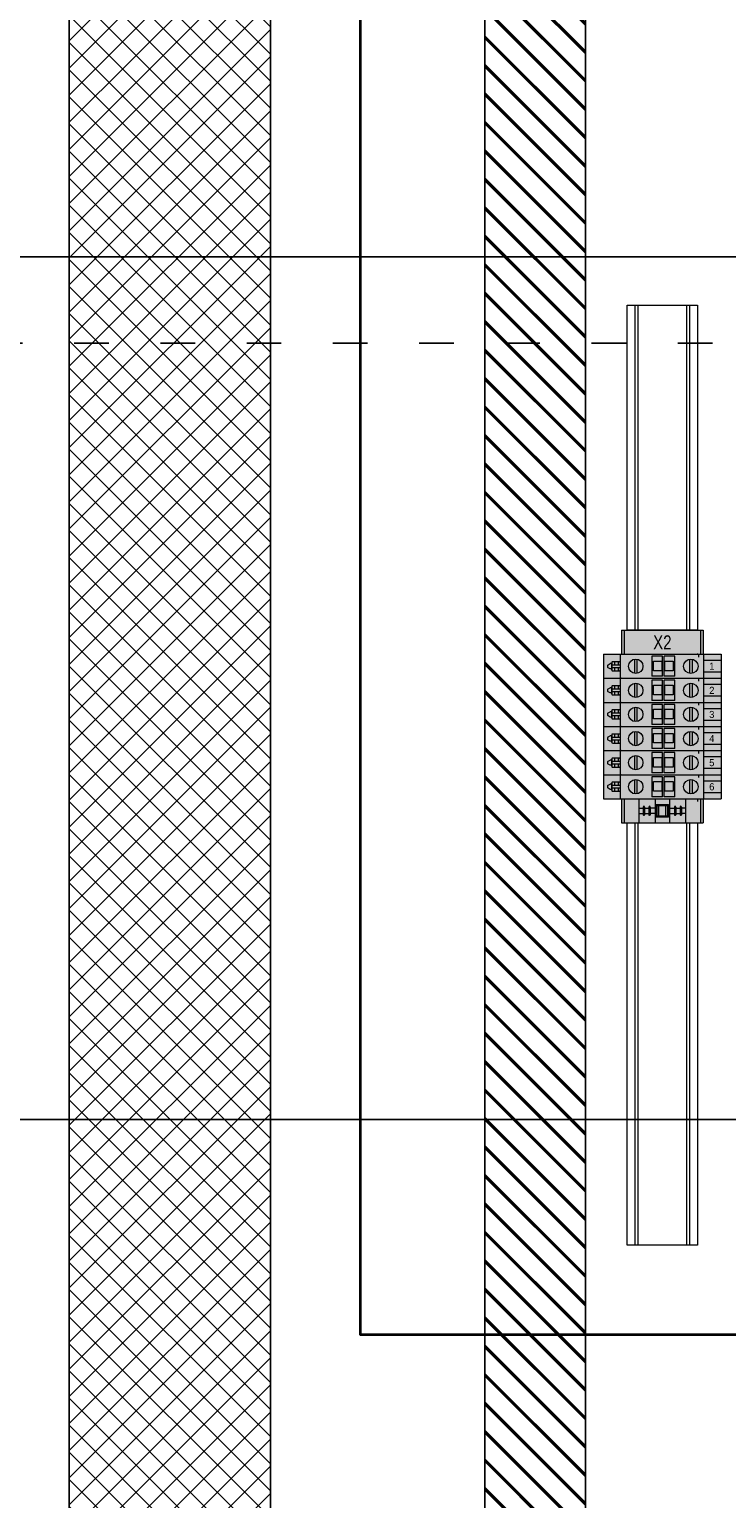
# Model space of a CAD drawing. Header units: millimetres. Extents: x -31 to 6803, y 0 to 664.
# Tile 68 of 119: x 1279 to 1304, y 142 to 193. Entities that reach past the tile are written whole.
import ezdxf
from ezdxf.enums import TextEntityAlignment as Align

# ---------------------------------------------------------------- set-up
doc = ezdxf.new("R2010")
doc.units = ezdxf.units.MM
doc.linetypes.add('ACAD_ISO03W100', pattern=[30, 12, -18])
doc.linetypes.add('DOT', pattern=[0.25, 0, -0.25])
doc.layers.add('!POMOCNICZE', color=8, linetype='Continuous', plot=False)
doc.layers.add('1', color=7, linetype='Continuous')
doc.layers.add('Złączki', color=7, linetype='Continuous')
doc.layers.add('TERMINALS', color=7, linetype='Continuous', lineweight=0)
doc.linetypes.add('CPFLEX', pattern='A,0.0001,-0.2,[131,LTYPESHP.SHX,S=0.2,R=0,X=-0.2,Y=0],-0.4,[131,LTYPESHP.SHX,S=0.2,R=180,X=0.2,Y=0],-0.2', length=0.8001)

# ---------------------------------------------------------------- blocks, each defined once
blk = doc.blocks.new('*U183')
at = {"true_color": 0xffffff}
h = blk.add_hatch(color=7, dxfattribs=at)
h.dxf.hatch_style = 1
h.paths.add_polyline_path([(-0.03, 20.37), (-12, 20.37), (-12, -20.37), (-0.03, -20.37)])
at = {"layer": 'TERMINALS', "linetype": 'Continuous', "lineweight": 0}
for p, q in [((-12, -20.37), (-12, 20.37)), ((-12, 20.37), (0, 20.37)), ((-12, 19.01), (0, 19.01)), ((0, -20.37), (0, 20.37)), ((-12, -19.01), (0, -19.01)), ((-12, -20.37), (0, -20.37))]:
    blk.add_line(p, q, dxfattribs=at)
blk.add_point((0, 17.5), dxfattribs=at)
at = {"width": 0.8, "flags": 12}
blk.add_attdef('X1', text='', height=7, rotation=90, dxfattribs=at).set_placement((-5.86, 0), align=Align.MIDDLE_CENTER)
blk = doc.blocks.new('*U185')
at = {"true_color": 0xffffff}
h = blk.add_hatch(color=7, dxfattribs=at)
h.dxf.hatch_style = 1
h.paths.add_polyline_path([(11.99, 20.37), (0.01, 20.37), (0, -20.37), (11.97, -20.37)])
at = {"linetype": 'DOT', "lineweight": 0, "ltscale": 1000000.0}
blk.add_line((0, 17.5), (12, 17.5), dxfattribs=at)
at = {"layer": 'TERMINALS', "linetype": 'Continuous', "lineweight": 0}
for p, q in [((0, -20.37), (0, 20.37)), ((0, 20.37), (12, 20.37)), ((0, 19.01), (12, 19.01)), ((12, -20.37), (12, 20.37)), ((0, 11.58), (12, 11.58)), ((4.09, 9.48), (7.91, 9.48)), ((4.09, 8.78), (7.91, 8.78)), ((4.7, 11.58), (4.7, 9.48)), ((4.7, 6.68), (4.7, 8.78)), ((7.3, 11.58), (7.3, 9.48)), ((7.3, 6.68), (7.3, 8.78)), ((0, 3.58), (12, 3.58)), ((2.9, -3.12), (2.9, 3.08)), ((2.9, 3.08), (9.1, 3.08)), ((2.9, 3.08), (3.4, 2.58)), ((3.4, -2.62), (3.4, 2.58)), ((3.4, 2.58), (8.6, 2.58)), ((8.6, 1.74), (3.4, 1.74)), ((4.09, 6.68), (7.91, 6.68)), ((4.09, 5.98), (7.91, 5.98)), ((4.7, 3.58), (4.7, 5.98)), ((7.3, 3.58), (7.3, 5.98)), ((8.6, 2.58), (9.1, 3.08)), ((8.6, 2.58), (8.6, -2.62)), ((9.1, 3.08), (9.1, -3.12)), ((0, -3.62), (12, -3.62)), ((2.9, -3.12), (3.4, -2.62)), ((9.1, -3.12), (2.9, -3.12)), ((8.6, -1.77), (3.4, -1.77)), ((8.6, -2.62), (3.4, -2.62)), ((4.09, -6.02), (7.91, -6.02)), ((4.09, -6.72), (7.91, -6.72)), ((4.7, -3.62), (4.7, -6.02)), ((4.7, -8.82), (4.7, -6.72)), ((7.3, -3.62), (7.3, -6.02)), ((7.3, -8.82), (7.3, -6.72)), ((8.6, -2.62), (9.1, -3.12)), ((0, -11.62), (12, -11.62)), ((4.09, -8.82), (7.91, -8.82)), ((4.09, -9.52), (7.91, -9.52)), ((4.7, -11.62), (4.7, -9.52)), ((7.3, -11.62), (7.3, -9.52)), ((0, -19.01), (12, -19.01)), ((0, -20.37), (12, -20.37))]:
    blk.add_line(p, q, dxfattribs=at)
for centre, start, end in [((4.09, 9.13), 90, 270), ((7.91, 9.13), 270, 90), ((4.09, 6.33), 90, 270), ((7.91, 6.33), 270, 90), ((4.09, -6.37), 90, 270), ((7.91, -6.37), 270, 90), ((4.09, -9.17), 90, 270), ((7.91, -9.17), 270, 90)]:
    blk.add_arc(centre, 0.35, start, end, dxfattribs=at)
blk = doc.blocks.new('*U196')
at = {"layer": 'Złączki', "lineweight": 0}
for p, q in [((0, 17.5), (161.42, 17.5)), ((0, -17.5), (0, 17.5)), ((161.42, 17.5), (161.42, -17.5)), ((0, 13.5), (161.42, 13.5)), ((0, 12), (161.42, 12)), ((161.42, -12), (0, -12)), ((161.42, -13.5), (0, -13.5)), ((161.42, -17.5), (0, -17.5))]:
    blk.add_line(p, q, dxfattribs=at)
blk = doc.blocks.new('*U195')
at = {"layer": 'Złączki', "lineweight": 0}
for p, q in [((0, 17.5), (209.79, 17.5)), ((0, -17.5), (0, 17.5)), ((209.79, 17.5), (209.79, -17.5)), ((0, 13.5), (209.79, 13.5)), ((0, 12), (209.79, 12)), ((209.79, -12), (0, -12)), ((209.79, -13.5), (0, -13.5)), ((209.79, -17.5), (0, -17.5))]:
    blk.add_line(p, q, dxfattribs=at)
blk = doc.blocks.new('*U212')
at = {"true_color": 0xffffff}
h = blk.add_hatch(color=7, dxfattribs=at)
h.dxf.hatch_style = 1
h.paths.add_polyline_path([(11.97, 29.25), (0, 29.25), (0, -29.25), (11.97, -29.25)])
at = {"lineweight": 0}
for p, q in [((3, 20.6), (3, 29.25)), ((8.97, 29.25), (8.97, 20.6)), ((11.97, 20.6), (0, 20.6))]:
    blk.add_line(p, q, dxfattribs=at)
at = {"linetype": 'DOT', "lineweight": 0, "ltscale": 1000000.0}
blk.add_line((0, 18), (11.97, 18), dxfattribs=at)
blk.add_line((4.24, -25.17), (7.74, -25.17))
at = {"layer": '1', "linetype": 'Continuous', "lineweight": 0}
for p, q in [((0, 29.25), (11.97, 29.25)), ((0, -29.25), (0, 29.25)), ((11.97, -29.25), (11.97, 29.25)), ((2.46, 14.75), (9.51, 14.75)), ((2.46, 13.55), (9.51, 13.55)), ((10.98, 6.2), (1, 6.2)), ((1, 6.2), (1, 0.85)), ((10.98, 0.85), (1, 0.85)), ((10.98, 0.15), (1, 0.15)), ((1, 0.15), (1, -5.2)), ((3.45, 5.45), (8.2, 5.45)), ((3.45, 1.25), (3.45, 5.45)), ((8.2, 1.25), (3.45, 1.25)), ((8.2, 5.45), (8.2, 1.25)), ((10.98, 6.2), (10.98, 0.85)), ((10.98, 0.15), (10.98, -5.2)), ((1, -5.2), (10.98, -5.2)), ((3.45, -4.45), (3.45, -0.25)), ((3.45, -0.25), (8.2, -0.25)), ((8.2, -4.45), (3.45, -4.45)), ((8.2, -0.25), (8.2, -4.45)), ((2.46, -12.6), (9.51, -12.6)), ((2.46, -13.8), (9.51, -13.8)), ((0.5, -21), (11.47, -21)), ((3.74, -21), (3.74, -24.67)), ((4.24, -21.88), (5.24, -21.88)), ((5.24, -25.17), (5.24, -21)), ((6.73, -21), (6.73, -25.17)), ((6.73, -21.88), (7.74, -21.88)), ((8.24, -24.67), (8.24, -21)), ((4.24, -23.86), (5.24, -23.86)), ((4.69, -25.17), (4.69, -25.97)), ((5.22, -26.88), (4.69, -25.97)), ((6.73, -23.86), (7.74, -23.86)), ((7.29, -25.97), (6.75, -26.88)), ((7.29, -25.17), (7.29, -25.97)), ((0, -29.25), (11.97, -29.25))]:
    blk.add_line(p, q, dxfattribs=at)
for centre in [(5.99, 14.15), (5.99, -13.2)]:
    blk.add_circle(centre, 3.58, dxfattribs=at)
for centre, radius, start, end in [((0.5, -20.5), 0.5, 180, 270), ((4.24, -21.38), 0.5, 179.98941, 270), ((7.74, -21.38), 0.5, 270, 0.01147), ((11.47, -20.5), 0.5, 270, 0), ((4.24, -23.36), 0.5, 179.98941, 270), ((4.24, -24.67), 0.5, 179.98941, 270.00011), ((5.99, -26.44), 0.887, 210.1767, 329.8233), ((7.74, -23.36), 0.5, 270, 0.01147), ((7.74, -24.67), 0.5, 270.00011, 0.01147)]:
    blk.add_arc(centre, radius, start, end, dxfattribs=at)
at = {"flags": 12}
blk.add_attdef('16', text='', height=3.5, rotation=90, dxfattribs=at).set_placement((5.99, 24.59), align=Align.MIDDLE_CENTER)
blk = doc.blocks.new('*U214')
at = {"true_color": 0xffffff}
h = blk.add_hatch(color=7, dxfattribs=at)
h.dxf.hatch_style = 1
h.paths.add_polyline_path([(11.97, 29.25), (0, 29.25), (0, -29.25), (11.97, -29.25)])
at = {"lineweight": 0}
for p, q in [((3, 20.6), (3, 29.25)), ((8.97, 29.25), (8.97, 20.6)), ((11.97, 20.6), (0, 20.6))]:
    blk.add_line(p, q, dxfattribs=at)
at = {"linetype": 'DOT', "lineweight": 0, "ltscale": 1000000.0}
blk.add_line((0, 18), (11.97, 18), dxfattribs=at)
blk.add_line((4.24, -25.17), (7.74, -25.17))
at = {"layer": '1', "linetype": 'Continuous', "lineweight": 0}
for p, q in [((0, 29.25), (11.97, 29.25)), ((0, -29.25), (0, 29.25)), ((11.97, -29.25), (11.97, 29.25)), ((2.46, 14.75), (9.51, 14.75)), ((2.46, 13.55), (9.51, 13.55)), ((10.98, 6.2), (1, 6.2)), ((1, 6.2), (1, 0.85)), ((10.98, 0.85), (1, 0.85)), ((10.98, 0.15), (1, 0.15)), ((1, 0.15), (1, -5.2)), ((3.45, 5.45), (8.2, 5.45)), ((3.45, 1.25), (3.45, 5.45)), ((8.2, 1.25), (3.45, 1.25)), ((8.2, 5.45), (8.2, 1.25)), ((10.98, 6.2), (10.98, 0.85)), ((10.98, 0.15), (10.98, -5.2)), ((1, -5.2), (10.98, -5.2)), ((3.45, -4.45), (3.45, -0.25)), ((3.45, -0.25), (8.2, -0.25)), ((8.2, -4.45), (3.45, -4.45)), ((8.2, -0.25), (8.2, -4.45)), ((2.46, -12.6), (9.51, -12.6)), ((2.46, -13.8), (9.51, -13.8)), ((0.5, -21), (11.47, -21)), ((3.74, -21), (3.74, -24.67)), ((4.24, -21.88), (5.24, -21.88)), ((5.24, -25.17), (5.24, -21)), ((6.73, -21), (6.73, -25.17)), ((6.73, -21.88), (7.74, -21.88)), ((8.24, -24.67), (8.24, -21)), ((4.24, -23.86), (5.24, -23.86)), ((4.69, -25.17), (4.69, -25.97)), ((5.22, -26.88), (4.69, -25.97)), ((6.73, -23.86), (7.74, -23.86)), ((7.29, -25.97), (6.75, -26.88)), ((7.29, -25.17), (7.29, -25.97)), ((0, -29.25), (11.97, -29.25))]:
    blk.add_line(p, q, dxfattribs=at)
for centre in [(5.99, 14.15), (5.99, -13.2)]:
    blk.add_circle(centre, 3.58, dxfattribs=at)
for centre, radius, start, end in [((0.5, -20.5), 0.5, 180, 270), ((4.24, -21.38), 0.5, 179.98941, 270), ((7.74, -21.38), 0.5, 270, 0.01147), ((11.47, -20.5), 0.5, 270, 0), ((4.24, -23.36), 0.5, 179.98941, 270), ((4.24, -24.67), 0.5, 179.98941, 270.00011), ((5.99, -26.44), 0.887, 210.1767, 329.8233), ((7.74, -23.36), 0.5, 270, 0.01147), ((7.74, -24.67), 0.5, 270.00011, 0.01147)]:
    blk.add_arc(centre, radius, start, end, dxfattribs=at)
at = {"flags": 12}
blk.add_attdef('16', text='', height=3.5, rotation=90, dxfattribs=at).set_placement((5.99, 24.59), align=Align.MIDDLE_CENTER)
blk = doc.blocks.new('*U215')
at = {"true_color": 0xffffff}
h = blk.add_hatch(color=7, dxfattribs=at)
h.dxf.hatch_style = 1
h.paths.add_polyline_path([(11.97, 29.25), (0, 29.25), (0, -29.25), (11.97, -29.25)])
at = {"lineweight": 0}
for p, q in [((3, 20.6), (3, 29.25)), ((8.97, 29.25), (8.97, 20.6)), ((11.97, 20.6), (0, 20.6))]:
    blk.add_line(p, q, dxfattribs=at)
at = {"linetype": 'DOT', "lineweight": 0, "ltscale": 1000000.0}
blk.add_line((0, 18), (11.97, 18), dxfattribs=at)
blk.add_line((4.24, -25.17), (7.74, -25.17))
at = {"layer": '1', "linetype": 'Continuous', "lineweight": 0}
for p, q in [((0, 29.25), (11.97, 29.25)), ((0, -29.25), (0, 29.25)), ((11.97, -29.25), (11.97, 29.25)), ((2.46, 14.75), (9.51, 14.75)), ((2.46, 13.55), (9.51, 13.55)), ((10.98, 6.2), (1, 6.2)), ((1, 6.2), (1, 0.85)), ((10.98, 0.85), (1, 0.85)), ((10.98, 0.15), (1, 0.15)), ((1, 0.15), (1, -5.2)), ((3.45, 5.45), (8.2, 5.45)), ((3.45, 1.25), (3.45, 5.45)), ((8.2, 1.25), (3.45, 1.25)), ((8.2, 5.45), (8.2, 1.25)), ((10.98, 6.2), (10.98, 0.85)), ((10.98, 0.15), (10.98, -5.2)), ((1, -5.2), (10.98, -5.2)), ((3.45, -4.45), (3.45, -0.25)), ((3.45, -0.25), (8.2, -0.25)), ((8.2, -4.45), (3.45, -4.45)), ((8.2, -0.25), (8.2, -4.45)), ((2.46, -12.6), (9.51, -12.6)), ((2.46, -13.8), (9.51, -13.8)), ((0.5, -21), (11.47, -21)), ((3.74, -21), (3.74, -24.67)), ((4.24, -21.88), (5.24, -21.88)), ((5.24, -25.17), (5.24, -21)), ((6.73, -21), (6.73, -25.17)), ((6.73, -21.88), (7.74, -21.88)), ((8.24, -24.67), (8.24, -21)), ((4.24, -23.86), (5.24, -23.86)), ((4.69, -25.17), (4.69, -25.97)), ((5.22, -26.88), (4.69, -25.97)), ((6.73, -23.86), (7.74, -23.86)), ((7.29, -25.97), (6.75, -26.88)), ((7.29, -25.17), (7.29, -25.97)), ((0, -29.25), (11.97, -29.25))]:
    blk.add_line(p, q, dxfattribs=at)
for centre in [(5.99, 14.15), (5.99, -13.2)]:
    blk.add_circle(centre, 3.58, dxfattribs=at)
for centre, radius, start, end in [((0.5, -20.5), 0.5, 180, 270), ((4.24, -21.38), 0.5, 179.98941, 270), ((7.74, -21.38), 0.5, 270, 0.01147), ((11.47, -20.5), 0.5, 270, 0), ((4.24, -23.36), 0.5, 179.98941, 270), ((4.24, -24.67), 0.5, 179.98941, 270.00011), ((5.99, -26.44), 0.887, 210.1767, 329.8233), ((7.74, -23.36), 0.5, 270, 0.01147), ((7.74, -24.67), 0.5, 270.00011, 0.01147)]:
    blk.add_arc(centre, radius, start, end, dxfattribs=at)
at = {"flags": 12}
blk.add_attdef('16', text='', height=3.5, rotation=90, dxfattribs=at).set_placement((5.99, 24.59), align=Align.MIDDLE_CENTER)
blk = doc.blocks.new('*U216')
at = {"true_color": 0xffffff}
h = blk.add_hatch(color=7, dxfattribs=at)
h.dxf.hatch_style = 1
h.paths.add_polyline_path([(11.97, 29.25), (0, 29.25), (0, -29.25), (11.97, -29.25)])
at = {"lineweight": 0}
for p, q in [((3, 20.6), (3, 29.25)), ((8.97, 29.25), (8.97, 20.6)), ((11.97, 20.6), (0, 20.6))]:
    blk.add_line(p, q, dxfattribs=at)
at = {"linetype": 'DOT', "lineweight": 0, "ltscale": 1000000.0}
blk.add_line((0, 18), (11.97, 18), dxfattribs=at)
blk.add_line((4.24, -25.17), (7.74, -25.17))
at = {"layer": '1', "linetype": 'Continuous', "lineweight": 0}
for p, q in [((0, 29.25), (11.97, 29.25)), ((0, -29.25), (0, 29.25)), ((11.97, -29.25), (11.97, 29.25)), ((2.46, 14.75), (9.51, 14.75)), ((2.46, 13.55), (9.51, 13.55)), ((10.98, 6.2), (1, 6.2)), ((1, 6.2), (1, 0.85)), ((10.98, 0.85), (1, 0.85)), ((10.98, 0.15), (1, 0.15)), ((1, 0.15), (1, -5.2)), ((3.45, 5.45), (8.2, 5.45)), ((3.45, 1.25), (3.45, 5.45)), ((8.2, 1.25), (3.45, 1.25)), ((8.2, 5.45), (8.2, 1.25)), ((10.98, 6.2), (10.98, 0.85)), ((10.98, 0.15), (10.98, -5.2)), ((1, -5.2), (10.98, -5.2)), ((3.45, -4.45), (3.45, -0.25)), ((3.45, -0.25), (8.2, -0.25)), ((8.2, -4.45), (3.45, -4.45)), ((8.2, -0.25), (8.2, -4.45)), ((2.46, -12.6), (9.51, -12.6)), ((2.46, -13.8), (9.51, -13.8)), ((0.5, -21), (11.47, -21)), ((3.74, -21), (3.74, -24.67)), ((4.24, -21.88), (5.24, -21.88)), ((5.24, -25.17), (5.24, -21)), ((6.73, -21), (6.73, -25.17)), ((6.73, -21.88), (7.74, -21.88)), ((8.24, -24.67), (8.24, -21)), ((4.24, -23.86), (5.24, -23.86)), ((4.69, -25.17), (4.69, -25.97)), ((5.22, -26.88), (4.69, -25.97)), ((6.73, -23.86), (7.74, -23.86)), ((7.29, -25.97), (6.75, -26.88)), ((7.29, -25.17), (7.29, -25.97)), ((0, -29.25), (11.97, -29.25))]:
    blk.add_line(p, q, dxfattribs=at)
for centre in [(5.99, 14.15), (5.99, -13.2)]:
    blk.add_circle(centre, 3.58, dxfattribs=at)
for centre, radius, start, end in [((0.5, -20.5), 0.5, 180, 270), ((4.24, -21.38), 0.5, 179.98941, 270), ((7.74, -21.38), 0.5, 270, 0.01147), ((11.47, -20.5), 0.5, 270, 0), ((4.24, -23.36), 0.5, 179.98941, 270), ((4.24, -24.67), 0.5, 179.98941, 270.00011), ((5.99, -26.44), 0.887, 210.1767, 329.8233), ((7.74, -23.36), 0.5, 270, 0.01147), ((7.74, -24.67), 0.5, 270.00011, 0.01147)]:
    blk.add_arc(centre, radius, start, end, dxfattribs=at)
at = {"flags": 12}
blk.add_attdef('16', text='', height=3.5, rotation=90, dxfattribs=at).set_placement((5.99, 24.59), align=Align.MIDDLE_CENTER)
blk = doc.blocks.new('*U217')
at = {"true_color": 0xffffff}
h = blk.add_hatch(color=7, dxfattribs=at)
h.dxf.hatch_style = 1
h.paths.add_polyline_path([(11.97, 29.25), (0, 29.25), (0, -29.25), (11.97, -29.25)])
at = {"lineweight": 0}
for p, q in [((3, 20.6), (3, 29.25)), ((8.97, 29.25), (8.97, 20.6)), ((11.97, 20.6), (0, 20.6))]:
    blk.add_line(p, q, dxfattribs=at)
at = {"linetype": 'DOT', "lineweight": 0, "ltscale": 1000000.0}
blk.add_line((0, 18), (11.97, 18), dxfattribs=at)
blk.add_line((4.24, -25.17), (7.74, -25.17))
at = {"layer": '1', "linetype": 'Continuous', "lineweight": 0}
for p, q in [((0, 29.25), (11.97, 29.25)), ((0, -29.25), (0, 29.25)), ((11.97, -29.25), (11.97, 29.25)), ((2.46, 14.75), (9.51, 14.75)), ((2.46, 13.55), (9.51, 13.55)), ((10.98, 6.2), (1, 6.2)), ((1, 6.2), (1, 0.85)), ((10.98, 0.85), (1, 0.85)), ((10.98, 0.15), (1, 0.15)), ((1, 0.15), (1, -5.2)), ((3.45, 5.45), (8.2, 5.45)), ((3.45, 1.25), (3.45, 5.45)), ((8.2, 1.25), (3.45, 1.25)), ((8.2, 5.45), (8.2, 1.25)), ((10.98, 6.2), (10.98, 0.85)), ((10.98, 0.15), (10.98, -5.2)), ((1, -5.2), (10.98, -5.2)), ((3.45, -4.45), (3.45, -0.25)), ((3.45, -0.25), (8.2, -0.25)), ((8.2, -4.45), (3.45, -4.45)), ((8.2, -0.25), (8.2, -4.45)), ((2.46, -12.6), (9.51, -12.6)), ((2.46, -13.8), (9.51, -13.8)), ((0.5, -21), (11.47, -21)), ((3.74, -21), (3.74, -24.67)), ((4.24, -21.88), (5.24, -21.88)), ((5.24, -25.17), (5.24, -21)), ((6.73, -21), (6.73, -25.17)), ((6.73, -21.88), (7.74, -21.88)), ((8.24, -24.67), (8.24, -21)), ((4.24, -23.86), (5.24, -23.86)), ((4.69, -25.17), (4.69, -25.97)), ((5.22, -26.88), (4.69, -25.97)), ((6.73, -23.86), (7.74, -23.86)), ((7.29, -25.97), (6.75, -26.88)), ((7.29, -25.17), (7.29, -25.97)), ((0, -29.25), (11.97, -29.25))]:
    blk.add_line(p, q, dxfattribs=at)
for centre in [(5.99, 14.15), (5.99, -13.2)]:
    blk.add_circle(centre, 3.58, dxfattribs=at)
for centre, radius, start, end in [((0.5, -20.5), 0.5, 180, 270), ((4.24, -21.38), 0.5, 179.98941, 270), ((7.74, -21.38), 0.5, 270, 0.01147), ((11.47, -20.5), 0.5, 270, 0), ((4.24, -23.36), 0.5, 179.98941, 270), ((4.24, -24.67), 0.5, 179.98941, 270.00011), ((5.99, -26.44), 0.887, 210.1767, 329.8233), ((7.74, -23.36), 0.5, 270, 0.01147), ((7.74, -24.67), 0.5, 270.00011, 0.01147)]:
    blk.add_arc(centre, radius, start, end, dxfattribs=at)
at = {"flags": 12}
blk.add_attdef('16', text='', height=3.5, rotation=90, dxfattribs=at).set_placement((5.99, 24.59), align=Align.MIDDLE_CENTER)
blk = doc.blocks.new('*U218')
at = {"true_color": 0xffffff}
h = blk.add_hatch(color=7, dxfattribs=at)
h.dxf.hatch_style = 1
h.paths.add_polyline_path([(11.97, 29.25), (0, 29.25), (0, -29.25), (11.97, -29.25)])
at = {"lineweight": 0}
for p, q in [((3, 20.6), (3, 29.25)), ((8.97, 29.25), (8.97, 20.6)), ((11.97, 20.6), (0, 20.6))]:
    blk.add_line(p, q, dxfattribs=at)
at = {"linetype": 'DOT', "lineweight": 0, "ltscale": 1000000.0}
blk.add_line((0, 18), (11.97, 18), dxfattribs=at)
blk.add_line((4.24, -25.17), (7.74, -25.17))
at = {"layer": '1', "linetype": 'Continuous', "lineweight": 0}
for p, q in [((0, 29.25), (11.97, 29.25)), ((0, -29.25), (0, 29.25)), ((11.97, -29.25), (11.97, 29.25)), ((2.46, 14.75), (9.51, 14.75)), ((2.46, 13.55), (9.51, 13.55)), ((10.98, 6.2), (1, 6.2)), ((1, 6.2), (1, 0.85)), ((10.98, 0.85), (1, 0.85)), ((10.98, 0.15), (1, 0.15)), ((1, 0.15), (1, -5.2)), ((3.45, 5.45), (8.2, 5.45)), ((3.45, 1.25), (3.45, 5.45)), ((8.2, 1.25), (3.45, 1.25)), ((8.2, 5.45), (8.2, 1.25)), ((10.98, 6.2), (10.98, 0.85)), ((10.98, 0.15), (10.98, -5.2)), ((1, -5.2), (10.98, -5.2)), ((3.45, -4.45), (3.45, -0.25)), ((3.45, -0.25), (8.2, -0.25)), ((8.2, -4.45), (3.45, -4.45)), ((8.2, -0.25), (8.2, -4.45)), ((2.46, -12.6), (9.51, -12.6)), ((2.46, -13.8), (9.51, -13.8)), ((0.5, -21), (11.47, -21)), ((3.74, -21), (3.74, -24.67)), ((4.24, -21.88), (5.24, -21.88)), ((5.24, -25.17), (5.24, -21)), ((6.73, -21), (6.73, -25.17)), ((6.73, -21.88), (7.74, -21.88)), ((8.24, -24.67), (8.24, -21)), ((4.24, -23.86), (5.24, -23.86)), ((4.69, -25.17), (4.69, -25.97)), ((5.22, -26.88), (4.69, -25.97)), ((6.73, -23.86), (7.74, -23.86)), ((7.29, -25.97), (6.75, -26.88)), ((7.29, -25.17), (7.29, -25.97)), ((0, -29.25), (11.97, -29.25))]:
    blk.add_line(p, q, dxfattribs=at)
for centre in [(5.99, 14.15), (5.99, -13.2)]:
    blk.add_circle(centre, 3.58, dxfattribs=at)
for centre, radius, start, end in [((0.5, -20.5), 0.5, 180, 270), ((4.24, -21.38), 0.5, 179.98941, 270), ((7.74, -21.38), 0.5, 270, 0.01147), ((11.47, -20.5), 0.5, 270, 0), ((4.24, -23.36), 0.5, 179.98941, 270), ((4.24, -24.67), 0.5, 179.98941, 270.00011), ((5.99, -26.44), 0.887, 210.1767, 329.8233), ((7.74, -23.36), 0.5, 270, 0.01147), ((7.74, -24.67), 0.5, 270.00011, 0.01147)]:
    blk.add_arc(centre, radius, start, end, dxfattribs=at)
at = {"flags": 12}
blk.add_attdef('16', text='', height=3.5, rotation=90, dxfattribs=at).set_placement((5.99, 24.59), align=Align.MIDDLE_CENTER)

msp = doc.modelspace()

# ---------------------------------------------------------------- hatches: boundary and pattern name
at = {"true_color": 0x58ba48}
h = msp.add_hatch(dxfattribs=at)
h.set_pattern_fill('JIS_RC_10', color=85, scale=0.07, angle=270)
h.set_pattern_definition([(315, (1297.0345, 226.5842), (0.4949747, 0.4949747), []), (315, (1297.0345, 226.5334), (0.4949747, 0.4949747), []), (315, (1297.0345, 226.4827), (0.4949747, 0.4949747), [])])
h.paths.add_polyline_path([(1298.785, 226.584), (1295.285, 226.584), (1295.285, 123.291), (1298.785, 123.291)])
h.paths.add_polyline_path([(1298.116, 225.667, 1), (1297.651, 225.667, 1)], flags=16)
h.paths.add_polyline_path([(1296.418, 225.667, 1), (1295.953, 225.667, 1)], flags=16)
h = msp.add_hatch()
h.set_pattern_fill('ANSI37', color=150, scale=0.21, angle=270)
h.set_pattern_definition([(315, (1283.6212, 128.36526), (0.4714634, 0.4714634), []), (45, (1283.6212, 128.36526), (-0.4714634, 0.4714634), [])])
h.paths.add_polyline_path([(1287.821, 218.357), (1280.821, 218.357), (1280.821, 109.02), (1287.821, 109.02)])
edge = h.paths.add_edge_path(flags=16)
edge.add_arc((1284.321, 217.44), 0.7, 0, 360)
edge = h.paths.add_edge_path(flags=16)
edge.add_arc((1282.134, 217.44), 0.7, 0, 360)

# ---------------------------------------------------------------- linework, layer by layer
at = {"layer": '!POMOCNICZE'}
for p, q in [((3, 185), (6803, 185)), ((3, 155), (6803, 155))]:
    msp.add_line(p, q, dxfattribs=at)
at = {"layer": '!POMOCNICZE', "linetype": 'ACAD_ISO03W100', "ltscale": 0.1}
msp.add_line((3, 182), (6803, 182), dxfattribs=at)
for p, q in [((1295.285, 123.291), (1295.285, 226.584)), ((1298.785, 226.584), (1298.785, 123.291)), ((1280.821, 109.02), (1280.821, 218.357)), ((1287.821, 218.357), (1287.821, 109.02))]:
    msp.add_line(p, q)
at = {"color": 1, "linetype": 'CPFLEX', "lineweight": 35}
for points in [[(1215.531, 93.694), (1345.82, 93.694), (1345.82, 147.512), (1290.957, 147.512), (1290.957, 237.16), (1215.531, 237.16)], [(1290.957, 237.16), (1434.6, 237.16), (1434.6, 93.694), (1345.82, 93.694), (1345.82, 147.512), (1290.957, 147.512), (1290.957, 237.16)]]:
    msp.add_lwpolyline(points, dxfattribs=at)

# ---------------------------------------------------------------- block references
at = {"xscale": 0.06999999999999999, "yscale": 0.06999999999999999, "zscale": 0.06999999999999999, "rotation": 270}
for name, p in [('*U196', (1301.459, 183.322)), ('*U185', (1301.459, 166.154)), ('*U195', (1301.459, 165.314))]:
    msp.add_blockref(name, p, dxfattribs=at)
msp.add_blockref('*U183', (1301.459, 171.183), dxfattribs=at).add_auto_attribs({'X1': 'X2'})
at = {"layer": 'Złączki', "xscale": 0.06999999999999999, "yscale": 0.06999999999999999, "zscale": 0.06999999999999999, "rotation": 270}
for name, p, values in [('*U212', (1301.459, 171.183), {'16': '1'}), ('*U214', (1301.459, 170.345), {'16': '2'}), ('*U215', (1301.459, 169.507), {'16': '3'}), ('*U216', (1301.459, 168.668), {'16': '4'}), ('*U217', (1301.459, 167.83), {'16': '5'}), ('*U218', (1301.459, 166.992), {'16': '6'})]:
    msp.add_blockref(name, p, dxfattribs=at).add_auto_attribs(values)

doc.saveas('drawing.dxf')
